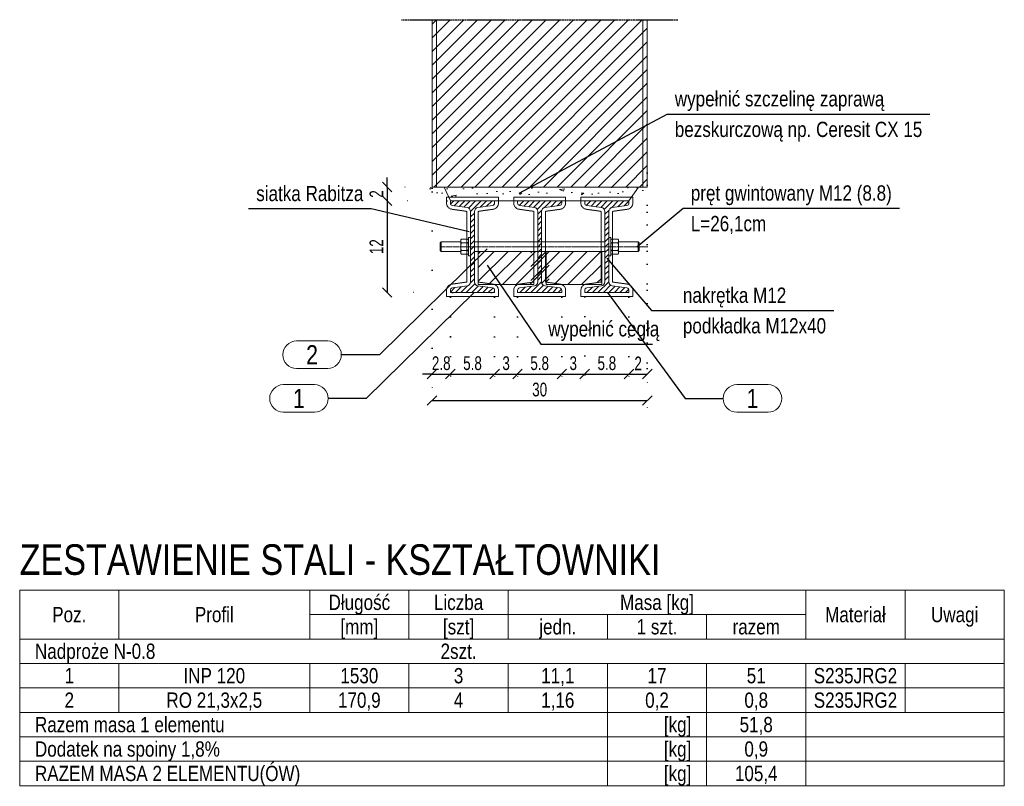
# Model space of a CAD drawing. Header units: millimetres. Extents: x 11149 to 111407, y -107619 to -23630.
# Tile 173 of 245: x 22755 to 23077, y -29759 to -29508. Entities that reach past the tile are written whole.
import ezdxf
from ezdxf.enums import TextEntityAlignment as Align

# ---------------------------------------------------------------- set-up
doc = ezdxf.new("R2010")
doc.units = ezdxf.units.MM
doc.header["$LTSCALE"] = 2
for name, pattern in [('CENTER2', [28.575, 19.05, -3.175, 3.175, -3.175]), ('DOT', [6.35, 0, -6.35]), ('HIDDEN', [9.525, 6.35, -3.175])]:
    doc.linetypes.add(name, pattern=pattern)
doc.layers.get('0').update_dxf_attribs({"plot": 0})
doc.layers.get('Defpoints').update_dxf_attribs({"color": 1})
for name, color, linetype, lineweight in [('e-cad_252', 252, 'HIDDEN', 9), ('e-cad_cienkie', 1, 'Continuous', 9), ('e-cad_opisy', 7, 'Continuous', 9), ('e-cad_osie', 22, 'CENTER2', 9), ('e-cad_stal_kontur', 222, 'Continuous', 20), ('e-cad_stal_wypelnienia', 224, 'Continuous', 9), ('e-cad_wymiary', 4, 'Continuous', 9)]:
    doc.layers.add(name, color=color, linetype=linetype, lineweight=lineweight)
doc.layers.add('e-cad_ukryte', color=30, linetype='HIDDEN')
doc.styles.add('e-cad_1', font='arial.ttf', dxfattribs={"width": 0.7})
doc.dimstyles.new('e-cad_1_10_[cm]', dxfattribs={"dimtxt": 1.8, "dimasz": 1.25, "dimexe": 1.25, "dimexo": 0.625, "dimgap": 0.5, "dimtad": 1, "dimdec": 0, "dimrnd": 1, "dimzin": 1, "dimtxsty": 'e-cad_1', "dimblk": 'OBLIQUE', "dimcen": 2.5, "dimclrd": 256, "dimclre": 252, "dimclrt": 7, "dimadec": 0, "dimazin": 0, "dimtfac": 1, "dimtix": 1, "dimtmove": 2, "dimatfit": 3, "dimldrblk": 'NONE', "dimfxl": 60, "dimfxlon": 1, "dimarcsym": 0})
doc.dimstyles.new('e-cad_1_25_10[cm]', dxfattribs={"dimscale": 2.5, "dimtxt": 1.8, "dimasz": 1.25, "dimexe": 1.25, "dimexo": 0.625, "dimgap": 0.5, "dimtad": 1, "dimdec": 0, "dimlfac": 0.4, "dimrnd": 1, "dimzin": 1, "dimtxsty": 'e-cad_1', "dimblk": 'OBLIQUE', "dimcen": 2.5, "dimclrd": 30, "dimclre": 252, "dimclrt": 7, "dimadec": 0, "dimazin": 0, "dimtfac": 1, "dimtix": 1, "dimtmove": 2, "dimatfit": 3, "dimfxl": 60, "dimfxlon": 1, "dimarcsym": 0})
doc.dimstyles.new('e-cad_1_25_[cm]', dxfattribs={"dimscale": 2.5, "dimtxt": 1.8, "dimasz": 1.25, "dimexe": 1.25, "dimexo": 0.625, "dimgap": 0.5, "dimtad": 1, "dimdec": 0, "dimrnd": 1, "dimzin": 1, "dimtxsty": 'e-cad_1', "dimblk": 'OBLIQUE', "dimcen": 2.5, "dimclrd": 256, "dimclre": 252, "dimclrt": 7, "dimadec": 0, "dimazin": 0, "dimtfac": 1, "dimtix": 1, "dimtmove": 2, "dimatfit": 3, "dimldrblk": 'NONE', "dimfxl": 60, "dimfxlon": 1, "dimarcsym": 0})

# ---------------------------------------------------------------- blocks, each defined once
blk = doc.blocks.new('_OBLIQUE')
at = {"color": 0, "linetype": 'ByBlock', "lineweight": -2}
blk.add_line((-0.5, -0.5), (0.5, 0.5), dxfattribs=at)
blk = doc.blocks.new('e-cad_StalOpisNiezliczalny_1')
at = {"layer": 'e-cad_cienkie', "ltscale": 0.4}
blk.add_lwpolyline([(5.87, 1.8), (1.78, 1.8, 0.991311), (1.78, -1.8), (5.87, -1.8, 0.991311)], format="xyb", close=True, dxfattribs=at)
at = {"layer": 'e-cad_opisy', "color": 9, "ltscale": 0.04, "style": 'e-cad_1', "width": 0.8}
blk.add_attdef('NR', text='', height=2.5, dxfattribs=at).set_placement((3.83, 0), align=Align.MIDDLE_CENTER)
blk = doc.blocks.new('*D1449')
at = {"layer": 'Defpoints', "color": 0, "ltscale": 0.5}
for p in [(22882.74, -29563.21), (22875.27, -29567.71), (22909.24, -29567.71)]:
    blk.add_point(p, dxfattribs=at)
at = {"layer": 'e-cad_opisy', "color": 30, "lineweight": -2}
for p, q in [((22875.27, -29563.21), (22875.27, -29560.09)), ((22875.27, -29563.21), (22875.27, -29567.71)), ((22875.27, -29567.71), (22875.27, -29570.84))]:
    blk.add_line(p, q, dxfattribs=at)
at = {"layer": 'e-cad_opisy', "color": 252, "linetype": 'DOT', "lineweight": -2}
for p, q in [((22881.17, -29563.21), (22872.14, -29563.21)), ((22907.67, -29567.71), (22872.14, -29567.71))]:
    blk.add_line(p, q, dxfattribs=at)
at = {"layer": 'e-cad_opisy', "color": 30, "lineweight": -2, "ltscale": 0.5, "xscale": 3.125, "yscale": 3.125, "zscale": 3.125}
for p, rotation in [((22875.27, -29563.21), 270), ((22875.27, -29567.71), 90)]:
    blk.add_blockref('_OBLIQUE', p, dxfattribs=dict(at, rotation=rotation))
at = {"layer": 'e-cad_opisy', "color": 7, "ltscale": 0.5, "insert": (22871.76, -29565.46), "char_height": 4.5, "attachment_point": 5, "rotation": 90, "style": 'e-cad_1'}
blk.add_mtext('2', dxfattribs=at)
blk = doc.blocks.new('*D1450')
at = {"layer": 'Defpoints', "color": 0, "ltscale": 0.5}
for p in [(22909.24, -29567.71), (22875.27, -29597.71), (22911.02, -29597.71)]:
    blk.add_point(p, dxfattribs=at)
at = {"layer": 'e-cad_opisy', "color": 252, "linetype": 'DOT', "lineweight": -2}
for p, q in [((22907.67, -29567.71), (22872.14, -29567.71)), ((22909.46, -29597.71), (22872.14, -29597.71))]:
    blk.add_line(p, q, dxfattribs=at)
at = {"layer": 'e-cad_opisy', "color": 30, "lineweight": -2}
blk.add_line((22875.27, -29567.71), (22875.27, -29597.71), dxfattribs=at)
at = {"layer": 'e-cad_opisy', "color": 30, "lineweight": -2, "ltscale": 0.5, "xscale": 3.125, "yscale": 3.125, "zscale": 3.125}
for p, rotation in [((22875.27, -29567.71), 90), ((22875.27, -29597.71), 270)]:
    blk.add_blockref('_OBLIQUE', p, dxfattribs=dict(at, rotation=rotation))
at = {"layer": 'e-cad_opisy', "color": 7, "ltscale": 0.5, "insert": (22871.76, -29582.71), "char_height": 4.5, "attachment_point": 5, "rotation": 90, "style": 'e-cad_1'}
blk.add_mtext('12', dxfattribs=at)
blk = doc.blocks.new('*D1451')
at = {"layer": 'Defpoints', "color": 0, "ltscale": 0.5}
for p in [(22889.99, -29563.21), (22895.99, -29597.71), (22895.99, -29624.41)]:
    blk.add_point(p, dxfattribs=at)
at = {"layer": 'e-cad_opisy', "color": 252, "linetype": 'DOT', "lineweight": -2}
for p, q in [((22889.99, -29564.77), (22889.99, -29627.54)), ((22895.99, -29599.27), (22895.99, -29627.54))]:
    blk.add_line(p, q, dxfattribs=at)
at = {"layer": 'e-cad_opisy', "color": 30, "lineweight": -2}
for p, q in [((22889.99, -29624.41), (22886.86, -29624.41)), ((22889.99, -29624.41), (22895.99, -29624.41)), ((22895.99, -29624.41), (22899.11, -29624.41))]:
    blk.add_line(p, q, dxfattribs=at)
at = {"layer": 'e-cad_opisy', "color": 30, "lineweight": -2, "ltscale": 0.5, "xscale": 3.125, "yscale": 3.125, "zscale": 3.125}
blk.add_blockref('_OBLIQUE', (22889.99, -29624.41), dxfattribs=at)
at = {"layer": 'e-cad_opisy', "color": 30, "lineweight": -2, "ltscale": 0.5, "xscale": 3.125, "yscale": 3.125, "zscale": 3.125, "rotation": 180}
blk.add_blockref('_OBLIQUE', (22895.99, -29624.41), dxfattribs=at)
at = {"layer": 'e-cad_opisy', "color": 7, "ltscale": 0.5, "insert": (22892.99, -29620.87), "char_height": 4.5, "attachment_point": 5, "style": 'e-cad_1'}
blk.add_mtext('2.8', dxfattribs=at)
blk = doc.blocks.new('*D1452')
at = {"layer": 'Defpoints', "color": 0, "ltscale": 0.5}
for p in [(22960.49, -29557.02), (22889.99, -29563.21), (22960.49, -29633.04)]:
    blk.add_point(p, dxfattribs=at)
at = {"layer": 'e-cad_opisy', "color": 252, "linetype": 'DOT', "lineweight": -2}
for p, q in [((22960.49, -29558.59), (22960.49, -29636.16)), ((22889.99, -29564.77), (22889.99, -29636.16))]:
    blk.add_line(p, q, dxfattribs=at)
at = {"layer": 'e-cad_opisy', "color": 30, "lineweight": -2}
blk.add_line((22889.99, -29633.04), (22960.49, -29633.04), dxfattribs=at)
at = {"layer": 'e-cad_opisy', "color": 30, "lineweight": -2, "ltscale": 0.5, "xscale": 3.125, "yscale": 3.125, "zscale": 3.125, "rotation": 180}
blk.add_blockref('_OBLIQUE', (22889.99, -29633.04), dxfattribs=at)
at = {"layer": 'e-cad_opisy', "color": 30, "lineweight": -2, "ltscale": 0.5, "xscale": 3.125, "yscale": 3.125, "zscale": 3.125}
blk.add_blockref('_OBLIQUE', (22960.49, -29633.04), dxfattribs=at)
at = {"layer": 'e-cad_opisy', "color": 7, "ltscale": 0.5, "insert": (22925.24, -29629.49), "char_height": 4.5, "attachment_point": 5, "style": 'e-cad_1'}
blk.add_mtext('30', dxfattribs=at)
blk = doc.blocks.new('*D1443')
at = {"layer": 'Defpoints', "color": 0, "ltscale": 0.5}
for p in [(22895.99, -29597.71), (22910.49, -29597.71), (22910.49, -29624.41)]:
    blk.add_point(p, dxfattribs=at)
at = {"layer": 'e-cad_opisy', "color": 252, "linetype": 'DOT', "lineweight": -2, "ltscale": 0.5}
for p, q in [((22895.99, -29599.27), (22895.99, -29627.54)), ((22910.49, -29599.27), (22910.49, -29627.54))]:
    blk.add_line(p, q, dxfattribs=at)
at = {"layer": 'e-cad_opisy', "color": 30, "lineweight": -2, "ltscale": 0.5}
blk.add_line((22895.99, -29624.41), (22910.49, -29624.41), dxfattribs=at)
at = {"layer": 'e-cad_opisy', "color": 30, "lineweight": -2, "ltscale": 0.5, "xscale": 3.125, "yscale": 3.125, "zscale": 3.125, "rotation": 180}
blk.add_blockref('_OBLIQUE', (22895.99, -29624.41), dxfattribs=at)
at = {"layer": 'e-cad_opisy', "color": 30, "lineweight": -2, "ltscale": 0.5, "xscale": 3.125, "yscale": 3.125, "zscale": 3.125}
blk.add_blockref('_OBLIQUE', (22910.49, -29624.41), dxfattribs=at)
at = {"layer": 'e-cad_opisy', "color": 7, "ltscale": 0.5, "insert": (22903.24, -29620.87), "char_height": 4.5, "attachment_point": 5, "style": 'e-cad_1'}
blk.add_mtext('5.8', dxfattribs=at)
blk = doc.blocks.new('*D1444')
at = {"layer": 'Defpoints', "color": 0, "ltscale": 0.5}
for p in [(22910.49, -29597.71), (22917.99, -29597.71), (22917.99, -29624.41)]:
    blk.add_point(p, dxfattribs=at)
at = {"layer": 'e-cad_opisy', "color": 252, "linetype": 'DOT', "lineweight": -2, "ltscale": 0.5}
for p, q in [((22910.49, -29599.27), (22910.49, -29627.54)), ((22917.99, -29599.27), (22917.99, -29627.54))]:
    blk.add_line(p, q, dxfattribs=at)
at = {"layer": 'e-cad_opisy', "color": 30, "lineweight": -2, "ltscale": 0.5}
blk.add_line((22910.49, -29624.41), (22917.99, -29624.41), dxfattribs=at)
at = {"layer": 'e-cad_opisy', "color": 30, "lineweight": -2, "ltscale": 0.5, "xscale": 3.125, "yscale": 3.125, "zscale": 3.125, "rotation": 180}
blk.add_blockref('_OBLIQUE', (22910.49, -29624.41), dxfattribs=at)
at = {"layer": 'e-cad_opisy', "color": 30, "lineweight": -2, "ltscale": 0.5, "xscale": 3.125, "yscale": 3.125, "zscale": 3.125}
blk.add_blockref('_OBLIQUE', (22917.99, -29624.41), dxfattribs=at)
at = {"layer": 'e-cad_opisy', "color": 7, "ltscale": 0.5, "insert": (22914.24, -29620.87), "char_height": 4.5, "attachment_point": 5, "style": 'e-cad_1'}
blk.add_mtext('3', dxfattribs=at)
blk = doc.blocks.new('*D1445')
at = {"layer": 'Defpoints', "color": 0, "ltscale": 0.5}
for p in [(22917.99, -29597.71), (22932.49, -29597.71), (22932.49, -29624.41)]:
    blk.add_point(p, dxfattribs=at)
at = {"layer": 'e-cad_opisy', "color": 252, "linetype": 'DOT', "lineweight": -2, "ltscale": 0.5}
for p, q in [((22917.99, -29599.27), (22917.99, -29627.54)), ((22932.49, -29599.27), (22932.49, -29627.54))]:
    blk.add_line(p, q, dxfattribs=at)
at = {"layer": 'e-cad_opisy', "color": 30, "lineweight": -2, "ltscale": 0.5}
blk.add_line((22917.99, -29624.41), (22932.49, -29624.41), dxfattribs=at)
at = {"layer": 'e-cad_opisy', "color": 30, "lineweight": -2, "ltscale": 0.5, "xscale": 3.125, "yscale": 3.125, "zscale": 3.125, "rotation": 180}
blk.add_blockref('_OBLIQUE', (22917.99, -29624.41), dxfattribs=at)
at = {"layer": 'e-cad_opisy', "color": 30, "lineweight": -2, "ltscale": 0.5, "xscale": 3.125, "yscale": 3.125, "zscale": 3.125}
blk.add_blockref('_OBLIQUE', (22932.49, -29624.41), dxfattribs=at)
at = {"layer": 'e-cad_opisy', "color": 7, "ltscale": 0.5, "insert": (22925.24, -29620.87), "char_height": 4.5, "attachment_point": 5, "style": 'e-cad_1'}
blk.add_mtext('5.8', dxfattribs=at)
blk = doc.blocks.new('*D1446')
at = {"layer": 'Defpoints', "color": 0, "ltscale": 0.5}
for p in [(22932.49, -29597.71), (22939.99, -29597.56), (22939.99, -29624.41)]:
    blk.add_point(p, dxfattribs=at)
at = {"layer": 'e-cad_opisy', "color": 252, "linetype": 'DOT', "lineweight": -2, "ltscale": 0.5}
for p, q in [((22932.49, -29599.27), (22932.49, -29627.54)), ((22939.99, -29599.12), (22939.99, -29627.54))]:
    blk.add_line(p, q, dxfattribs=at)
at = {"layer": 'e-cad_opisy', "color": 30, "lineweight": -2, "ltscale": 0.5}
blk.add_line((22932.49, -29624.41), (22939.99, -29624.41), dxfattribs=at)
at = {"layer": 'e-cad_opisy', "color": 30, "lineweight": -2, "ltscale": 0.5, "xscale": 3.125, "yscale": 3.125, "zscale": 3.125, "rotation": 180}
blk.add_blockref('_OBLIQUE', (22932.49, -29624.41), dxfattribs=at)
at = {"layer": 'e-cad_opisy', "color": 30, "lineweight": -2, "ltscale": 0.5, "xscale": 3.125, "yscale": 3.125, "zscale": 3.125}
blk.add_blockref('_OBLIQUE', (22939.99, -29624.41), dxfattribs=at)
at = {"layer": 'e-cad_opisy', "color": 7, "ltscale": 0.5, "insert": (22936.24, -29620.87), "char_height": 4.5, "attachment_point": 5, "style": 'e-cad_1'}
blk.add_mtext('3', dxfattribs=at)
blk = doc.blocks.new('*D1447')
at = {"layer": 'Defpoints', "color": 0, "ltscale": 0.5}
for p in [(22939.99, -29597.56), (22954.49, -29597.71), (22954.49, -29624.41)]:
    blk.add_point(p, dxfattribs=at)
at = {"layer": 'e-cad_opisy', "color": 252, "linetype": 'DOT', "lineweight": -2, "ltscale": 0.5}
for p, q in [((22939.99, -29599.12), (22939.99, -29627.54)), ((22954.49, -29599.27), (22954.49, -29627.54))]:
    blk.add_line(p, q, dxfattribs=at)
at = {"layer": 'e-cad_opisy', "color": 30, "lineweight": -2, "ltscale": 0.5}
blk.add_line((22939.99, -29624.41), (22954.49, -29624.41), dxfattribs=at)
at = {"layer": 'e-cad_opisy', "color": 30, "lineweight": -2, "ltscale": 0.5, "xscale": 3.125, "yscale": 3.125, "zscale": 3.125, "rotation": 180}
blk.add_blockref('_OBLIQUE', (22939.99, -29624.41), dxfattribs=at)
at = {"layer": 'e-cad_opisy', "color": 30, "lineweight": -2, "ltscale": 0.5, "xscale": 3.125, "yscale": 3.125, "zscale": 3.125}
blk.add_blockref('_OBLIQUE', (22954.49, -29624.41), dxfattribs=at)
at = {"layer": 'e-cad_opisy', "color": 7, "ltscale": 0.5, "insert": (22947.24, -29620.87), "char_height": 4.5, "attachment_point": 5, "style": 'e-cad_1'}
blk.add_mtext('5.8', dxfattribs=at)
blk = doc.blocks.new('*D1448')
at = {"layer": 'Defpoints', "color": 0, "ltscale": 0.5}
for p in [(22960.49, -29561.06), (22954.49, -29597.71), (22960.49, -29624.41)]:
    blk.add_point(p, dxfattribs=at)
at = {"layer": 'e-cad_opisy', "color": 252, "linetype": 'DOT', "lineweight": -2, "ltscale": 0.5}
for p, q in [((22960.49, -29562.63), (22960.49, -29627.54)), ((22954.49, -29599.27), (22954.49, -29627.54))]:
    blk.add_line(p, q, dxfattribs=at)
at = {"layer": 'e-cad_opisy', "color": 30, "lineweight": -2, "ltscale": 0.5}
blk.add_line((22954.49, -29624.41), (22960.49, -29624.41), dxfattribs=at)
at = {"layer": 'e-cad_opisy', "color": 30, "lineweight": -2, "ltscale": 0.5, "xscale": 3.125, "yscale": 3.125, "zscale": 3.125, "rotation": 180}
blk.add_blockref('_OBLIQUE', (22954.49, -29624.41), dxfattribs=at)
at = {"layer": 'e-cad_opisy', "color": 30, "lineweight": -2, "ltscale": 0.5, "xscale": 3.125, "yscale": 3.125, "zscale": 3.125}
blk.add_blockref('_OBLIQUE', (22960.49, -29624.41), dxfattribs=at)
at = {"layer": 'e-cad_opisy', "color": 7, "ltscale": 0.5, "insert": (22957.49, -29620.91), "char_height": 4.5, "attachment_point": 5, "style": 'e-cad_1'}
blk.add_mtext('2', dxfattribs=at)

msp = doc.modelspace()

# ---------------------------------------------------------------- hatches: boundary and pattern name
at = {"layer": 'e-cad_252', "ltscale": 10}
h = msp.add_hatch(dxfattribs=at)
h.set_pattern_fill('ANSI31', color=256)
h.set_pattern_definition([(45, (20522.2896, -33925.081), (-2.245064, 2.245064), [])])
h.paths.add_polyline_path([(22889.99, -29508.42), (22889.99, -29563.21), (22960.49, -29563.21), (22960.49, -29508.42)])
at = {"layer": 'e-cad_252', "ltscale": 0.8}
h = msp.add_hatch(dxfattribs=at)
h.set_pattern_fill('CONC', color=256, scale=0.625, angle=30)
h.set_pattern_definition([(30, (13323.933, -34338.94), (-7.9375, 13.748153), [0, -15.875]), (30, (13326.849, -34343.672), (-7.9375, 13.748153), [0, -15.875]), (30, (13322.975, -34336.01), (-7.9375, 13.748153), [0, -15.875]), (8.1986, (13318.2869, -34344.3997), (49.1819629, 10.0643501), [1.709785, -83.77971]), (246.8699, (13319.9792, -34344.156), (25.36945775, 51.3088076), [0.79375, -78.58125]), (160.6013, (13319.6674, -34344.8858), (116.36576442, -42.80140287), [1.463596, -144.896665]), (236.5651, (13316.083, -34349.155), (-5.8106313, -21.6856646), [0.35498, -35.142599]), (356.3099, (13315.8874, -34349.4512), (35.433811, 2.1268249), [0.57239, -56.66575]), (138.4349, (13316.4586, -34349.488), (-29.6231348, 19.5588252), [0.502015, -49.699148]), (255, (13325.676, -34345.45), (7.937502, -13.748158), [0.673513, -21.777119]), (30, (13325.501, -34346.1), (5.810653, 21.685653), [0.9525, -14.9225]), (165, (13326.326, -34345.624), (-13.748158, -7.937502), [0.673513, -21.777119]), (281.5651, (13318.946, -34337.6035), (-2.1268721, 35.4337999), [0.502015, -49.699148]), (30, (13319.046, -34338.095), (5.810653, 21.685653), [0.79375, -15.08125]), (173.1301, (13319.7338, -34337.6984), (-57.1194597, 3.6838089), [0.79375, -78.58125]), (243.6901, (13311.58, -34341.673), (19.5587899, 29.6231681), [0.57239, -56.66575]), (11.5651, (13311.326, -34342.186), (-35.4337999, -2.1268721), [1.00403, -49.197133]), (156.8699, (13312.3098, -34341.9847), (51.3088076, -25.36945775), [0.79375, -78.58125]), (30, (13315.884, -34339.921), (-7.9375, 13.748153), [0, -15.875]), (30, (13314.236, -34345.639), (-7.9375, 13.748153), [0, -15.875]), (30, (13321.022, -34348.503), (-7.9375, 13.748153), [0, -15.875]), (30, (13322.274, -34342.098), (-7.9375, 13.748153), [0, -15.875]), (30, (13316.937, -34342.063), (-7.9375, 13.748153), [0, -15.875]), (30, (13313.675, -34343.396), (-7.9375, 13.748153), [0, -15.875]), (30, (13315.388, -34343.507), (-7.9375, 13.748153), [0, -15.875]), (30, (13316.743, -34347.124), (-7.9375, 13.748153), [0, -15.875]), (30, (13313.126, -34348.479), (-7.9375, 13.748153), [0, -15.875]), (30, (13311.438, -34345.238), (-7.9375, 13.748153), [0, -15.875]), (30, (13309.28, -34342.451), (-7.9375, 13.748153), [0, -15.875]), (30, (13313.224, -34339.44), (-7.9375, 13.748153), [0, -15.875]), (30, (13315.931, -34337.144), (-7.9375, 13.748153), [0, -15.875]), (30, (13321.06, -34334.916), (-7.9375, 13.748153), [0, -15.875]), (30, (13320.221, -34341.083), (-7.9375, 13.748153), [0, -15.875]), (30, (13317.418, -34339.402), (-7.9375, 13.748153), [0, -15.875]), (30, (13322.328, -34345.366), (-7.9375, 13.748153), [0, -15.875]), (30, (13318.6, -34348.435), (-7.9375, 13.748153), [0, -15.875]), (30, (13324.471, -34349.078), (-7.9375, 13.748153), [0, -15.875]), (30, (13319.458, -34350.873), (-7.9375, 13.748153), [0, -15.875]), (30, (13315.296, -34353.825), (-7.9375, 13.748153), [0, -15.875]), (30, (13317.343, -34353.56), (-7.9375, 13.748153), [0, -15.875]), (30, (13316.37, -34351.556), (-7.9375, 13.748153), [0, -15.875]), (30, (13326.85, -34348.438), (-7.9375, 13.748153), [0, -15.875]), (30, (13325.246, -34341.848), (-7.9375, 13.748153), [0, -15.875]), (30, (13322.177, -34338.12), (-7.9375, 13.748153), [0, -15.875]), (30, (13321.568, -34351.67), (-7.9375, 13.748153), [0, -15.875])])
h.paths.add_polyline_path([(22888.97, -29563.21), (22962.64, -29563.21), (22960.36, -29566.46), (22926.49, -29566.46), (22890.43, -29566.46)])
at = {"layer": 'e-cad_252', "ltscale": 10}
h = msp.add_hatch(dxfattribs=at)
h.set_pattern_fill('ANSI31', color=256)
h.set_pattern_definition([(45, (20527.2896, -33925.081), (-2.245064, 2.245064), [])])
h.paths.add_polyline_path([(22905.12, -29584.3), (22928.35, -29584.3), (22928.35, -29594.25), (22928.35, -29594.25, -0.344616), (22928.32, -29594.29), (22923.48, -29594.96, 0.060951), (22923, -29595.09), (22910.47, -29595.09, 0.060951), (22910, -29594.96), (22905.15, -29594.29, -0.344616), (22905.12, -29594.25), (22905.12, -29594.25)])
h = msp.add_hatch(dxfattribs=at)
h.set_pattern_fill('ANSI31', color=256)
h.set_pattern_definition([(45, (20517.2896, -33925.081), (-2.245064, 2.245064), [])])
h.paths.add_polyline_path([(22922.38, -29584.3), (22945.35, -29584.3), (22945.35, -29594.25, -0.374036), (22945.32, -29594.29), (22940.48, -29594.96, 0.060951), (22940, -29595.09), (22927.47, -29595.09, 0.060951), (22927, -29594.96), (22922.38, -29594.32)])
at = {"layer": 'e-cad_stal_wypelnienia', "ltscale": 0.4}
h = msp.add_hatch(dxfattribs=at)
h.set_pattern_fill('ANSI31', color=256, scale=0.4, style=0)
h.set_pattern_definition([(45, (-1594.2953, -46528.246), (-0.89802561, 0.89802561), [])])
edge = h.paths.add_edge_path()
edge.add_line((22895.99, -29597.71), (22895.99, -29596.97))
edge.add_ellipse((22896.77, -29596.98), major_axis=(-0.554, -0.554), ratio=1, start_angle=233.4848, end_angle=314.4848, ccw=False)
edge.add_line((22896.65, -29596.2), (22901.5, -29595.52))
edge.add_ellipse((22901.31, -29594.25), major_axis=(1.29, 0), ratio=1, start_angle=278.4848, end_angle=359.4848)
edge.add_line((22902.6, -29594.26), (22902.6, -29571.16))
edge.add_ellipse((22901.31, -29571.18), major_axis=(0.911, 0.911), ratio=1, start_angle=315.5152, end_angle=396.5152)
edge.add_line((22901.5, -29569.9), (22896.65, -29569.22))
edge.add_ellipse((22896.77, -29568.45), major_axis=(-0.782, 0.043), ratio=1, start_angle=363.6665, end_angle=444.6665, ccw=False)
edge.add_line((22895.99, -29568.46), (22895.99, -29567.71))
edge.add_line((22895.99, -29567.71), (22910.49, -29567.71))
edge.add_line((22910.49, -29567.71), (22910.49, -29568.46))
edge.add_ellipse((22909.7, -29568.45), major_axis=(-0.554, -0.554), ratio=1, start_angle=413.4848, end_angle=494.4848, ccw=False)
edge.add_line((22909.82, -29569.22), (22904.97, -29569.9))
edge.add_ellipse((22905.16, -29571.18), major_axis=(1.08, 0.7), ratio=1, start_angle=65.5166, end_angle=146.5166)
edge.add_line((22903.87, -29571.16), (22903.87, -29594.26))
edge.add_ellipse((22905.16, -29594.25), major_axis=(1.03, 0.77), ratio=1, start_angle=143.6536, end_angle=224.6536)
edge.add_line((22904.97, -29595.52), (22909.82, -29596.2))
edge.add_ellipse((22909.7, -29596.98), major_axis=(-0.782, 0.043), ratio=1, start_angle=183.6665, end_angle=264.6665, ccw=False)
edge.add_line((22910.49, -29596.97), (22910.49, -29597.71))
edge.add_line((22910.49, -29597.71), (22895.99, -29597.71))
h = msp.add_hatch(dxfattribs=at)
h.set_pattern_fill('ANSI31', color=256, scale=0.4, angle=180, style=0)
h.set_pattern_definition([(225, (-1655.7953, -46528.246), (0.89802561, -0.89802561), [])])
edge = h.paths.add_edge_path()
edge.add_line((22917.99, -29567.71), (22917.99, -29568.46))
edge.add_ellipse((22918.77, -29568.45), major_axis=(0.554, 0.554), ratio=1, start_angle=135.5152, end_angle=216.5152)
edge.add_line((22918.65, -29569.22), (22923.5, -29569.9))
edge.add_ellipse((22923.31, -29571.18), major_axis=(-1.03, -0.77), ratio=1, start_angle=503.9609, end_angle=584.9609, ccw=False)
edge.add_line((22924.6, -29571.16), (22924.6, -29594.26))
edge.add_ellipse((22923.31, -29594.25), major_axis=(-1.03, -0.77), ratio=1, start_angle=421.6232, end_angle=502.6232, ccw=False)
edge.add_line((22923.5, -29595.52), (22918.65, -29596.2))
edge.add_ellipse((22918.77, -29596.98), major_axis=(0.782, -0.043), ratio=1, start_angle=101.6361, end_angle=182.6361)
edge.add_line((22917.99, -29596.97), (22917.99, -29597.71))
edge.add_line((22917.99, -29597.71), (22932.49, -29597.71))
edge.add_line((22932.49, -29597.71), (22932.49, -29596.97))
edge.add_ellipse((22931.7, -29596.98), major_axis=(0.554, 0.554), ratio=1, start_angle=315.5152, end_angle=396.5152)
edge.add_line((22931.82, -29596.2), (22926.97, -29595.52))
edge.add_ellipse((22927.16, -29594.25), major_axis=(-1.29, 0), ratio=1, start_angle=360.5152, end_angle=441.5152, ccw=False)
edge.add_line((22925.87, -29594.26), (22925.87, -29571.16))
edge.add_ellipse((22927.16, -29571.18), major_axis=(-0.911, -0.911), ratio=1, start_angle=233.4848, end_angle=314.4848, ccw=False)
edge.add_line((22926.97, -29569.9), (22931.82, -29569.22))
edge.add_ellipse((22931.7, -29568.45), major_axis=(0.782, -0.043), ratio=1, start_angle=281.6361, end_angle=362.6361)
edge.add_line((22932.49, -29568.46), (22932.49, -29567.71))
edge.add_line((22932.49, -29567.71), (22917.99, -29567.71))
h = msp.add_hatch(dxfattribs=at)
h.set_pattern_fill('ANSI31', color=256, scale=0.4, angle=180, style=0)
h.set_pattern_definition([(225, (-1633.7953, -46528.246), (0.89802561, -0.89802561), [])])
edge = h.paths.add_edge_path()
edge.add_line((22939.99, -29567.71), (22939.99, -29568.46))
edge.add_ellipse((22940.77, -29568.45), major_axis=(0.554, 0.554), ratio=1, start_angle=135.5152, end_angle=216.5152)
edge.add_line((22940.65, -29569.22), (22945.5, -29569.9))
edge.add_ellipse((22945.31, -29571.18), major_axis=(-1.03, -0.77), ratio=1, start_angle=503.9609, end_angle=584.9609, ccw=False)
edge.add_line((22946.6, -29571.16), (22946.6, -29594.26))
edge.add_ellipse((22945.31, -29594.25), major_axis=(-1.03, -0.77), ratio=1, start_angle=421.6232, end_angle=502.6232, ccw=False)
edge.add_line((22945.5, -29595.52), (22940.65, -29596.2))
edge.add_ellipse((22940.77, -29596.98), major_axis=(0.782, -0.043), ratio=1, start_angle=101.6361, end_angle=182.6361)
edge.add_line((22939.99, -29596.97), (22939.99, -29597.71))
edge.add_line((22939.99, -29597.71), (22954.49, -29597.71))
edge.add_line((22954.49, -29597.71), (22954.49, -29596.97))
edge.add_ellipse((22953.7, -29596.98), major_axis=(0.554, 0.554), ratio=1, start_angle=315.5152, end_angle=396.5152)
edge.add_line((22953.82, -29596.2), (22948.97, -29595.52))
edge.add_ellipse((22949.16, -29594.25), major_axis=(-1.29, 0), ratio=1, start_angle=360.5152, end_angle=441.5152, ccw=False)
edge.add_line((22947.87, -29594.26), (22947.87, -29571.16))
edge.add_ellipse((22949.16, -29571.18), major_axis=(-0.911, -0.911), ratio=1, start_angle=233.4848, end_angle=314.4848, ccw=False)
edge.add_line((22948.97, -29569.9), (22953.82, -29569.22))
edge.add_ellipse((22953.7, -29568.45), major_axis=(0.782, -0.043), ratio=1, start_angle=281.6361, end_angle=362.6361)
edge.add_line((22954.49, -29568.46), (22954.49, -29567.71))
edge.add_line((22954.49, -29567.71), (22939.99, -29567.71))

# ---------------------------------------------------------------- linework, layer by layer
at = {"layer": 'e-cad_cienkie', "ltscale": 0.5}
for points in [[(22754.92, -29711.11), (22787.42, -29711.11), (22787.42, -29695.11), (22754.92, -29695.11)], [(22787.42, -29711.11), (22849.92, -29711.11), (22849.92, -29695.11), (22787.42, -29695.11)], [(22849.92, -29703.11), (22882.42, -29703.11), (22882.42, -29695.11), (22849.92, -29695.11)], [(22882.42, -29703.11), (22914.92, -29703.11), (22914.92, -29695.11), (22882.42, -29695.11)], [(22914.92, -29703.11), (23012.42, -29703.11), (23012.42, -29695.11), (22914.92, -29695.11)], [(23012.42, -29711.11), (23044.92, -29711.11), (23044.92, -29695.11), (23012.42, -29695.11)], [(23044.92, -29711.11), (23077.42, -29711.11), (23077.42, -29695.11), (23044.92, -29695.11)], [(22849.92, -29711.11), (22882.42, -29711.11), (22882.42, -29703.11), (22849.92, -29703.11)], [(22882.42, -29711.11), (22914.92, -29711.11), (22914.92, -29703.11), (22882.42, -29703.11)], [(22914.92, -29711.11), (22947.42, -29711.11), (22947.42, -29703.11), (22914.92, -29703.11)], [(22947.42, -29711.11), (22979.92, -29711.11), (22979.92, -29703.11), (22947.42, -29703.11)], [(22979.92, -29711.11), (23012.42, -29711.11), (23012.42, -29703.11), (22979.92, -29703.11)], [(22754.92, -29719.11), (23077.42, -29719.11), (23077.42, -29711.11), (22754.92, -29711.11)], [(22754.92, -29727.11), (22787.42, -29727.11), (22787.42, -29719.11), (22754.92, -29719.11)], [(22787.42, -29727.11), (22849.92, -29727.11), (22849.92, -29719.11), (22787.42, -29719.11)], [(22849.92, -29727.11), (22882.42, -29727.11), (22882.42, -29719.11), (22849.92, -29719.11)], [(22882.42, -29727.11), (22914.92, -29727.11), (22914.92, -29719.11), (22882.42, -29719.11)], [(22914.92, -29727.11), (22947.42, -29727.11), (22947.42, -29719.11), (22914.92, -29719.11)], [(22947.42, -29727.11), (22979.92, -29727.11), (22979.92, -29719.11), (22947.42, -29719.11)], [(22979.92, -29727.11), (23012.42, -29727.11), (23012.42, -29719.11), (22979.92, -29719.11)], [(23012.42, -29727.11), (23044.92, -29727.11), (23044.92, -29719.11), (23012.42, -29719.11)], [(23044.92, -29727.11), (23077.42, -29727.11), (23077.42, -29719.11), (23044.92, -29719.11)], [(22754.92, -29735.11), (22787.42, -29735.11), (22787.42, -29727.11), (22754.92, -29727.11)], [(22787.42, -29735.11), (22849.92, -29735.11), (22849.92, -29727.11), (22787.42, -29727.11)], [(22849.92, -29735.11), (22882.42, -29735.11), (22882.42, -29727.11), (22849.92, -29727.11)], [(22882.42, -29735.11), (22914.92, -29735.11), (22914.92, -29727.11), (22882.42, -29727.11)], [(22914.92, -29735.11), (22947.42, -29735.11), (22947.42, -29727.11), (22914.92, -29727.11)], [(22947.42, -29735.11), (22979.92, -29735.11), (22979.92, -29727.11), (22947.42, -29727.11)], [(22979.92, -29735.11), (23012.42, -29735.11), (23012.42, -29727.11), (22979.92, -29727.11)], [(23012.42, -29735.11), (23044.92, -29735.11), (23044.92, -29727.11), (23012.42, -29727.11)], [(23044.92, -29735.11), (23077.42, -29735.11), (23077.42, -29727.11), (23044.92, -29727.11)], [(22754.92, -29743.11), (22947.42, -29743.11), (22947.42, -29735.11), (22754.92, -29735.11)], [(22947.42, -29743.11), (22979.92, -29743.11), (22979.92, -29735.11), (22947.42, -29735.11)], [(22979.92, -29743.11), (23012.42, -29743.11), (23012.42, -29735.11), (22979.92, -29735.11)], [(23012.42, -29743.11), (23077.42, -29743.11), (23077.42, -29735.11), (23012.42, -29735.11)], [(22754.92, -29751.11), (22947.42, -29751.11), (22947.42, -29743.11), (22754.92, -29743.11)], [(22947.42, -29751.11), (22979.92, -29751.11), (22979.92, -29743.11), (22947.42, -29743.11)], [(22979.92, -29751.11), (23012.42, -29751.11), (23012.42, -29743.11), (22979.92, -29743.11)], [(23012.42, -29751.11), (23077.42, -29751.11), (23077.42, -29743.11), (23012.42, -29743.11)], [(22754.92, -29759.11), (22947.42, -29759.11), (22947.42, -29751.11), (22754.92, -29751.11)], [(22947.42, -29759.11), (22979.92, -29759.11), (22979.92, -29751.11), (22947.42, -29751.11)], [(22979.92, -29759.11), (23012.42, -29759.11), (23012.42, -29751.11), (22979.92, -29751.11)], [(23012.42, -29759.11), (23077.42, -29759.11), (23077.42, -29751.11), (23012.42, -29751.11)]]:
    msp.add_lwpolyline(points, close=True, dxfattribs=at)
at = {"layer": 'e-cad_opisy'}
for p, q in [((22889.99, -29563.21), (22889.99, -29508.42)), ((22889.99, -29508.42), (22889.99, -29563.21)), ((22891.49, -29563.21), (22891.49, -29508.42)), ((22891.49, -29508.42), (22891.49, -29563.21)), ((22958.99, -29508.42), (22958.99, -29563.21)), ((22960.49, -29563.21), (22960.49, -29508.42)), ((22960.49, -29508.42), (22960.49, -29563.21)), ((22889.99, -29563.21), (22960.49, -29563.21))]:
    msp.add_line(p, q, dxfattribs=at)
at = {"layer": 'e-cad_opisy', "color": 0, "linetype": 'HIDDEN', "ltscale": 4}
for p, q in [((22892.6, -29581.5), (22892.6, -29583.92)), ((22892.97, -29581.12), (22892.97, -29584.3)), ((22903.87, -29581.12), (22946.6, -29581.12)), ((22957.5, -29581.12), (22957.5, -29584.3)), ((22957.87, -29581.5), (22957.87, -29583.92)), ((22903.87, -29584.3), (22946.6, -29584.3))]:
    msp.add_line(p, q, dxfattribs=at)
for points in [[(22892.6, -29581.5), (22892.97, -29581.12), (22899.37, -29581.12)], [(22957.87, -29581.5), (22957.5, -29581.12), (22951.1, -29581.12)], [(22892.6, -29583.92), (22892.97, -29584.3), (22899.37, -29584.3)], [(22957.87, -29583.92), (22957.5, -29584.3), (22951.1, -29584.3)]]:
    msp.add_lwpolyline(points, dxfattribs=at)
at = {"layer": 'e-cad_opisy'}
for points in [[(22899.63, -29581.47, -0.419144), (22899.63, -29580.23)], [(22899.63, -29583.95, -0.209572), (22899.63, -29581.47)], [(22901.71, -29581.47, 0.419144), (22901.71, -29580.23)], [(22901.71, -29583.95, 0.209572), (22901.71, -29581.47)], [(22948.76, -29581.47, -0.419144), (22948.76, -29580.23)], [(22948.76, -29583.95, -0.209572), (22948.76, -29581.47)], [(22950.84, -29581.47, 0.419144), (22950.84, -29580.23)], [(22950.84, -29583.95, 0.209572), (22950.84, -29581.47)], [(22899.63, -29585.19, -0.419144), (22899.63, -29583.95)], [(22901.71, -29585.19, 0.419144), (22901.71, -29583.95)], [(22948.76, -29585.19, -0.419144), (22948.76, -29583.95)], [(22950.84, -29585.19, 0.419144), (22950.84, -29583.95)]]:
    msp.add_lwpolyline(points, format="xyb", dxfattribs=at)
for points in [[(22899.37, -29584.57), (22899.37, -29580.85)], [(22899.37, -29581.47), (22901.97, -29581.47)], [(22899.63, -29580.23), (22901.71, -29580.23)], [(22902.6, -29585.71), (22902.6, -29579.71), (22901.97, -29579.71), (22901.97, -29585.71), (22902.6, -29585.71)], [(22901.97, -29584.57), (22901.97, -29580.85)], [(22947.87, -29585.71), (22947.87, -29579.71), (22948.5, -29579.71), (22948.5, -29585.71), (22947.87, -29585.71)], [(22948.5, -29584.57), (22948.5, -29580.85)], [(22951.1, -29581.47), (22948.5, -29581.47)], [(22950.84, -29580.23), (22948.76, -29580.23)], [(22951.1, -29584.57), (22951.1, -29580.85)], [(22899.37, -29583.95), (22901.97, -29583.95)], [(22899.63, -29585.19), (22901.71, -29585.19)], [(22951.1, -29583.95), (22948.5, -29583.95)], [(22950.84, -29585.19), (22948.76, -29585.19)]]:
    msp.add_lwpolyline(points, dxfattribs=at)
at = {"layer": 'e-cad_opisy', "ltscale": 0.5}
for points in [[(22905.12, -29595.09), (22923.35, -29595.09), (22923.35, -29584.3), (22905.12, -29584.3)], [(22927.38, -29595.09), (22945.6, -29595.09), (22945.6, -29584.3), (22927.38, -29584.3)]]:
    msp.add_lwpolyline(points, close=True, dxfattribs=at)
at = {"layer": 'e-cad_osie', "ltscale": 0.02}
msp.add_lwpolyline([(22960.63, -29582.71), (22892.97, -29582.71)], dxfattribs=at)
at = {"layer": 'e-cad_stal_kontur', "linetype": 'HIDDEN', "ltscale": 0.01}
for points in [[(22903.24, -29598.96), (22894.74, -29598.96), (22894.74, -29596.96, -0.370858), (22896.48, -29594.96), (22901.32, -29594.29, 0.374036), (22901.35, -29594.25), (22901.35, -29571.17, 0.374036), (22901.31, -29571.14), (22896.48, -29570.46, -0.370858), (22894.74, -29568.46), (22894.74, -29566.46), (22903.24, -29566.46)], [(22903.24, -29598.96), (22911.74, -29598.96), (22911.74, -29596.96, 0.370858), (22910, -29594.96), (22905.15, -29594.29, -0.374036), (22905.12, -29594.25), (22905.12, -29571.17, -0.374036), (22905.16, -29571.14), (22910, -29570.46, 0.370858), (22911.74, -29568.46), (22911.74, -29566.46), (22903.24, -29566.46)], [(22925.24, -29598.96), (22916.74, -29598.96), (22916.74, -29596.96, -0.370858), (22918.48, -29594.96), (22923.32, -29594.29, 0.374036), (22923.35, -29594.25), (22923.35, -29571.17, 0.374036), (22923.31, -29571.14), (22918.48, -29570.46, -0.370858), (22916.74, -29568.46), (22916.74, -29566.46), (22925.24, -29566.46)], [(22925.24, -29598.96), (22933.74, -29598.96), (22933.74, -29596.96, 0.370858), (22932, -29594.96), (22927.15, -29594.29, -0.374036), (22927.12, -29594.25), (22927.12, -29571.17, -0.374036), (22927.16, -29571.14), (22932, -29570.46, 0.370858), (22933.74, -29568.46), (22933.74, -29566.46), (22925.24, -29566.46)], [(22947.24, -29598.96), (22938.74, -29598.96), (22938.74, -29596.96, -0.370858), (22940.48, -29594.96), (22945.32, -29594.29, 0.374036), (22945.35, -29594.25), (22945.35, -29571.17, 0.374036), (22945.31, -29571.14), (22940.48, -29570.46, -0.370858), (22938.74, -29568.46), (22938.74, -29566.46), (22947.24, -29566.46)], [(22947.24, -29598.96), (22955.74, -29598.96), (22955.74, -29596.96, 0.370858), (22954, -29594.96), (22949.15, -29594.29, -0.374036), (22949.12, -29594.25), (22949.12, -29571.17, -0.374036), (22949.16, -29571.14), (22954, -29570.46, 0.370858), (22955.74, -29568.46), (22955.74, -29566.46), (22947.24, -29566.46)]]:
    msp.add_lwpolyline(points, format="xyb", dxfattribs=at)
at = {"layer": 'e-cad_stal_kontur', "ltscale": 0.4}
for points in [[(22895.99, -29597.71), (22895.99, -29596.97, -0.368919), (22896.65, -29596.2), (22901.5, -29595.52, 0.368919), (22902.6, -29594.26), (22902.6, -29571.16, 0.368919), (22901.5, -29569.9), (22896.65, -29569.22, -0.368919), (22895.99, -29568.46), (22895.99, -29567.71), (22910.49, -29567.71), (22910.49, -29568.46, -0.368919), (22909.82, -29569.22), (22904.97, -29569.9, 0.368919), (22903.87, -29571.16), (22903.87, -29594.26, 0.368919), (22904.97, -29595.52), (22909.82, -29596.2, -0.368919), (22910.49, -29596.97), (22910.49, -29597.71), (22895.99, -29597.71)], [(22932.49, -29597.71), (22932.49, -29596.97, 0.368919), (22931.82, -29596.2), (22926.97, -29595.52, -0.368919), (22925.87, -29594.26), (22925.87, -29571.16, -0.368919), (22926.97, -29569.9), (22931.82, -29569.22, 0.368919), (22932.49, -29568.46), (22932.49, -29567.71), (22917.99, -29567.71), (22917.99, -29568.46, 0.368919), (22918.65, -29569.22), (22923.5, -29569.9, -0.368919), (22924.6, -29571.16), (22924.6, -29594.26, -0.368919), (22923.5, -29595.52), (22918.65, -29596.2, 0.368919), (22917.99, -29596.97), (22917.99, -29597.71), (22932.49, -29597.71)], [(22954.49, -29597.71), (22954.49, -29596.97, 0.368919), (22953.82, -29596.2), (22948.97, -29595.52, -0.368919), (22947.87, -29594.26), (22947.87, -29571.16, -0.368919), (22948.97, -29569.9), (22953.82, -29569.22, 0.368919), (22954.49, -29568.46), (22954.49, -29567.71), (22939.99, -29567.71), (22939.99, -29568.46, 0.368919), (22940.65, -29569.22), (22945.5, -29569.9, -0.368919), (22946.6, -29571.16), (22946.6, -29594.26, -0.368919), (22945.5, -29595.52), (22940.65, -29596.2, 0.368919), (22939.99, -29596.97), (22939.99, -29597.71), (22954.49, -29597.71)]]:
    msp.add_lwpolyline(points, format="xyb", dxfattribs=at)
at = {"layer": 'e-cad_ukryte', "ltscale": 0.02}
msp.add_line((22879.99, -29508.42), (22970.49, -29508.42), dxfattribs=at)
at = {"layer": 'e-cad_wymiary', "ltscale": 0.4}
for p, q in [((22895.99, -29567.71), (22893.97, -29563.21)), ((22954.49, -29567.71), (22957.64, -29563.21)), ((22910.49, -29567.71), (22917.99, -29567.71)), ((22932.49, -29567.71), (22939.99, -29567.71))]:
    msp.add_line(p, q, dxfattribs=at)

# ---------------------------------------------------------------- block references
at = {"layer": 'e-cad_opisy'}
ref = msp.add_blockref('e-cad_StalOpisNiezliczalny_1', (22860.25, -29618.07), dxfattribs=dict(at, xscale=-2.5, yscale=2.5, zscale=2.5))
ref.add_attrib('NR', '2', dxfattribs={"color": 9, "height": 6.25, "style": 'e-cad_1', "width": 0.8}).set_placement((22850.69, -29618.07), align=Align.MIDDLE_CENTER)
ref = msp.add_blockref('e-cad_StalOpisNiezliczalny_1', (22855.95, -29632.36), dxfattribs=dict(at, xscale=-2.5, yscale=2.5, zscale=2.5))
ref.add_attrib('NR', '1', dxfattribs={"color": 9, "height": 6.25, "style": 'e-cad_1', "width": 0.8}).set_placement((22846.39, -29632.36), align=Align.MIDDLE_CENTER)
at = {"layer": 'e-cad_opisy', "xscale": 2.5, "yscale": 2.5, "zscale": 2.5}
msp.add_blockref('e-cad_StalOpisNiezliczalny_1', (22985.37, -29632.36), dxfattribs=at).add_auto_attribs({'NR': '1'})

# ---------------------------------------------------------------- texts
at = {"layer": 'e-cad_opisy', "style": 'e-cad_1', "width": 0.8}
for s, p in [('wypełnić szczelinę zaprawą', (22969.5, -29536.81)), ('bezskurczową np. Ceresit CX 15', (22969.5, -29546.81)), ('siatka Rabitza', (22832.4, -29567.8))]:
    msp.add_text(s, height=5, dxfattribs=at).set_placement(p)
at = {"layer": 'e-cad_opisy', "ltscale": 0.4, "style": 'e-cad_1', "width": 0.8}
for s, p in [('pręt gwintowany M12 (8.8)', (22974.74, -29567.64)), ('L=26,1cm', (22974.74, -29577.64)), ('nakrętka M12', (22972.15, -29601.09)), ('podkładka M12x40', (22972.15, -29611.09)), ('wypełnić cegłą', (22928.08, -29612.09))]:
    msp.add_text(s, height=5, dxfattribs=at).set_placement(p)
at = {"layer": 'e-cad_opisy', "ltscale": 0.5, "style": 'e-cad_1', "width": 0.8}
for s, height, p in [('ZESTAWIENIE STALI - KSZTAŁTOWNIKI', 10, (22754.92, -29690.11)), ('Nadproże N-0.8', 5, (22759.92, -29717.61)), ('Razem masa 1 elementu', 5, (22759.92, -29741.61)), ('Dodatek na spoiny 1,8%', 5, (22759.92, -29749.61)), ('RAZEM MASA 2 ELEMENTU(ÓW)', 5, (22759.92, -29757.61))]:
    msp.add_text(s, height=height, dxfattribs=at).set_placement(p)
for s, p in [('Długość', (22866.17, -29701.61)), ('Liczba', (22898.67, -29701.61)), ('Masa [kg]', (22963.67, -29701.61)), ('Poz.', (22771.17, -29705.61)), ('Profil', (22818.67, -29705.61)), ('Materiał', (23028.67, -29705.61)), ('Uwagi', (23061.17, -29705.61)), ('[mm]', (22866.17, -29709.61)), ('[szt]', (22898.67, -29709.61)), ('jedn.', (22931.17, -29709.61)), ('1 szt.', (22963.67, -29709.61)), ('razem', (22996.17, -29709.61)), ('2szt.', (22898.67, -29717.61)), ('1', (22771.17, -29725.61)), ('INP 120', (22818.67, -29725.61)), ('1530', (22866.17, -29725.61)), ('3', (22898.67, -29725.61)), ('11,1', (22931.17, -29725.61)), ('17', (22963.67, -29725.61)), ('51', (22996.17, -29725.61)), ('S235JRG2', (23028.67, -29725.61)), ('2', (22771.17, -29733.61)), ('RO 21,3x2,5', (22818.67, -29733.61)), ('170,9', (22866.17, -29733.61)), ('4', (22898.67, -29733.61)), ('1,16', (22931.17, -29733.61)), ('0,2', (22963.67, -29733.61)), ('0,8', (22996.17, -29733.61)), ('S235JRG2', (23028.67, -29733.61)), ('51,8', (22996.17, -29741.61)), ('0,9', (22996.17, -29749.61)), ('105,4', (22996.17, -29757.61))]:
    msp.add_text(s, height=5, dxfattribs=at).set_placement(p, align=Align.CENTER)
for p in [(22974.92, -29741.61), (22974.92, -29749.61), (22974.92, -29757.61)]:
    msp.add_text('[kg]', height=5, dxfattribs=at).set_placement(p, align=Align.RIGHT)

# ---------------------------------------------------------------- dimensions: what is measured, and where the dimension line sits
at = {"layer": 'e-cad_opisy'}
for base, p2, text, picture, middle in [((22960.49, -29633.04), (22960.49, -29557.02), '30', '*D1452', (22925.24, -29629.49)), ((22895.99, -29624.41), (22895.99, -29597.71), '<>.8', '*D1451', (22892.99, -29620.87))]:
    dim = msp.add_linear_dim(base=base, p1=(22889.99, -29563.21), p2=p2, text=text, dimstyle='e-cad_1_25_10[cm]', override={"dimtxsty": 'e-cad_1', "dimblk": 'OBLIQUE'}, dxfattribs=at)
    dim.commit()
    dim.dimension.update_dxf_attribs({"geometry": picture, "text_midpoint": middle})
for base, p1, p2, picture, middle in [((22875.27, -29567.71), (22882.74, -29563.21), (22909.24, -29567.71), '*D1449', (22871.76, -29565.46)), ((22875.27, -29597.71), (22909.24, -29567.71), (22911.02, -29597.71), '*D1450', (22871.76, -29582.71))]:
    dim = msp.add_linear_dim(base=base, p1=p1, p2=p2, angle=90, dimstyle='e-cad_1_25_10[cm]', override={"dimblk": 'OBLIQUE'}, dxfattribs=at)
    dim.commit()
    dim.dimension.update_dxf_attribs({"geometry": picture, "text_midpoint": middle})
at = {"layer": 'e-cad_opisy', "ltscale": 0.5}
for base, p1, p2, picture, middle in [((22960.49, -29624.41), (22954.49, -29597.71), (22960.49, -29561.06), '*D1448', (22957.49, -29620.91)), ((22917.99, -29624.41), (22910.49, -29597.71), (22917.99, -29597.71), '*D1444', (22914.24, -29620.87)), ((22939.99, -29624.41), (22932.49, -29597.71), (22939.99, -29597.56), '*D1446', (22936.24, -29620.87))]:
    dim = msp.add_linear_dim(base=base, p1=p1, p2=p2, dimstyle='e-cad_1_25_10[cm]', dxfattribs=at)
    dim.commit()
    dim.dimension.update_dxf_attribs({"geometry": picture, "text_midpoint": middle})
for base, p1, p2, picture, middle in [((22910.49, -29624.41), (22895.99, -29597.71), (22910.49, -29597.71), '*D1443', (22903.24, -29620.87)), ((22932.49, -29624.41), (22917.99, -29597.71), (22932.49, -29597.71), '*D1445', (22925.24, -29620.87)), ((22954.49, -29624.41), (22939.99, -29597.56), (22954.49, -29597.71), '*D1447', (22947.24, -29620.87))]:
    dim = msp.add_linear_dim(base=base, p1=p1, p2=p2, text='5.8', dimstyle='e-cad_1_25_10[cm]', dxfattribs=at)
    dim.commit()
    dim.dimension.update_dxf_attribs({"geometry": picture, "text_midpoint": middle})

# ---------------------------------------------------------------- leaders
at = {"layer": 'e-cad_cienkie', "has_arrowhead": 0}
for points in [[(22918.5, -29565.22), (22967, -29539.31), (23053.06, -29539.31)], [(22902.14, -29577.88), (22870, -29570.3), (22829.9, -29570.3)], [(22908.03, -29583.42), (22872.75, -29618.07), (22860.25, -29618.07)], [(22903.73, -29597.71), (22868.45, -29632.36), (22855.95, -29632.36)], [(22947.49, -29597.71), (22972.87, -29632.36), (22985.37, -29632.36)]]:
    msp.add_leader(points, dimstyle='e-cad_1_25_[cm]', override={"dimldrblk": 'None'}, dxfattribs=at)
at = {"layer": 'e-cad_cienkie', "ltscale": 0.4, "has_arrowhead": 0}
for points in [[(22957.03, -29582.71), (22972.24, -29570.14), (23043.08, -29570.14)], [(22907.99, -29588.8), (22925.58, -29614.59), (22962.19, -29614.59)], [(22947.27, -29586.49), (22961.9, -29603.59), (23021.56, -29603.59)]]:
    msp.add_leader(points, dimstyle='e-cad_1_10_[cm]', override={"dimldrblk": 'None'}, dxfattribs=at)

doc.saveas('drawing.dxf')
